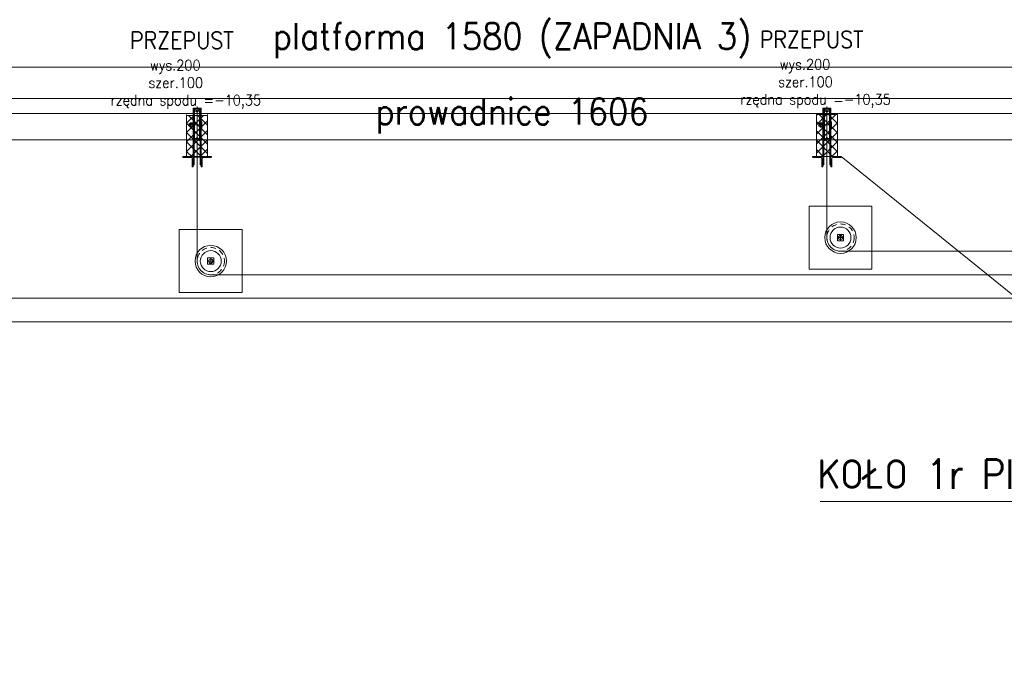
# Model space of a CAD drawing. Extents: x 14625 to 30785, y 7697 to 50667.
# Tile 22 of 42: x 16761 to 17230, y 8814 to 9121. Entities that reach past the tile are written whole.
import ezdxf

# ---------------------------------------------------------------- set-up
doc = ezdxf.new("R2010")
doc.units = 0
for name, pattern in [('ACAD_ISO10W100', [18, 12, -3, 0, -3]), ('CONTINOUS', [0]), ('HIDDEN', [0.375, 0.25, -0.125]), ('Hidden Line 2', [8.75, 5, -3.75])]:
    doc.linetypes.add(name, pattern=pattern)
for name, color, linetype, lineweight in [('a DMS sciana podnoszona', 230, 'Continuous', 13), ('a MECH przepusty', 210, 'CONTINOUS', 20), ('a MECHANIKA', 210, 'CONTINOUS', 18)]:
    doc.layers.add(name, color=color, linetype=linetype, lineweight=lineweight)
doc.layers.add('a MECH UWAGI', color=3, linetype='Continuous', plot=False)
doc.styles.get("Standard").update_dxf_attribs({"font": 'romans.shx', "width": 0.9})
doc.dimstyles.new('BSC_WYMIARY_ISO-25', dxfattribs={"dimtxt": 2.5, "dimasz": 2.5, "dimexe": 1.25, "dimexo": 0, "dimtad": 1, "dimtxsty": 'Standard', "dimcen": 2.5, "dimclrd": 256, "dimclre": 256, "dimclrt": 7, "dimadec": 0, "dimazin": 0, "dimtfac": 1, "dimtmove": 0, "dimatfit": 3, "dimfxl": 0, "dimlwd": -1, "dimlwe": -1, "dimarcsym": 0})

# ---------------------------------------------------------------- blocks, each defined once
blk = doc.blocks.new('*D1477')
at = {"layer": 'a MECHANIKA'}
for p, q in [((-790, -1328), (-790, -1315.24)), ((790, -1328), (790, -1315.24)), ((-777.5, -1321.49), (777.5, -1321.49))]:
    blk.add_line(p, q, dxfattribs=at)
at = {"layer": 'a MECHANIKA', "linetype": 'Continuous'}
for points in [[(-777.5, -1319.4), (-777.5, -1323.57), (-790, -1321.49)], [(777.5, -1319.4), (777.5, -1323.57), (790, -1321.49)]]:
    blk.add_solid(points, dxfattribs=at)
at = {"layer": 'Defpoints', "color": 0, "linetype": 'Continuous'}
for p in [(790, -1321.49), (-790, -1328), (790, -1328)]:
    blk.add_point(p, dxfattribs=at)
at = {"layer": 'a MECHANIKA', "color": 7, "linetype": 'Continuous', "insert": (0, -1308.84), "char_height": 12.5, "attachment_point": 5}
blk.add_mtext('platforma 1580 (ZAPADNIA 3)', dxfattribs=at)
blk = doc.blocks.new('*D1479')
at = {"layer": 'a MECHANIKA'}
for p, q in [((-803.15, -1313), (-803.15, -1362.4)), ((803.15, -1313), (803.15, -1362.4)), ((790.65, -1356.15), (-790.65, -1356.15))]:
    blk.add_line(p, q, dxfattribs=at)
at = {"layer": 'a MECHANIKA', "linetype": 'Continuous'}
for points in [[(-790.65, -1354.07), (-790.65, -1358.24), (-803.15, -1356.15)], [(790.65, -1354.07), (790.65, -1358.24), (803.15, -1356.15)]]:
    blk.add_solid(points, dxfattribs=at)
at = {"layer": 'Defpoints', "color": 0, "linetype": 'Continuous'}
for p in [(-803.15, -1313), (803.15, -1313), (-803.15, -1356.15)]:
    blk.add_point(p, dxfattribs=at)
at = {"layer": 'a MECHANIKA', "color": 7, "linetype": 'Continuous', "insert": (0, -1344.69), "char_height": 12.5, "attachment_point": 5}
blk.add_mtext('prowadnice 1606', dxfattribs=at)
blk = doc.blocks.new('przepust wys200 szer100')
at = {"layer": 'a MECH przepusty', "linetype": 'Continuous'}
h = blk.add_hatch(dxfattribs=at)
h.set_pattern_fill('ANSI37', color=256, angle=90)
h.set_pattern_definition([(135, (49369.275, -15980.5515), (-2.24506403, -2.24506403), []), (225, (49369.275, -15980.5515), (2.24506403, -2.24506403), [])])
h.paths.add_polyline_path([(5, 0), (5, 19.9), (-5, 19.9), (-5, 0)])
blk.add_lwpolyline([(5, 0), (5, 19.9), (-5, 19.9), (-5, 0)], close=True, dxfattribs=at)
at = {"layer": 'a MECH przepusty', "linetype": 'Continuous', "insert": (-44.97, 59.69), "char_height": 5, "attachment_point": 1}
blk.add_mtext_dynamic_manual_height_columns('{\\H1.6x;\\W2.3729; \\W0.9;PRZEPUST\\P\\H0.625x;\\W6.5609; }wys.200\\P{\\W6.3466; }szer.100\\P{\\W1.07517; }rzędna spodu =-10,35', width=91.1089, gutter_width=1, heights=[0], dxfattribs=at)
blk = doc.blocks.new('przepusty poziom -3')
at = {"layer": 'a MECH przepusty', "linetype": 'Continuous'}
for p in [(815, 234.57), (1115, 235)]:
    blk.add_blockref('przepust wys200 szer100', p, dxfattribs=at)
blk = doc.blocks.new('kolo napedu sciany podnoszonej PION na RZUT')
for p, q in [((7.5, 1.2), (22.5, 1.2)), ((14.4, 3.6), (14.55, 3.75)), ((14.4, 3.6), (15.6, 3.6)), ((14.4, 3.6), (14.4, 3.25)), ((14.52, 3.72), (14.52, 3.25)), ((14.55, 3.75), (15.45, 3.75)), ((15.6, 3.6), (15.45, 3.75)), ((15.48, 3.72), (15.48, 3.25)), ((15.6, 3.6), (15.6, 3.25)), ((7.5, -1.2), (22.5, -1.2))]:
    blk.add_line(p, q)
at = {"linetype": 'ACAD_ISO10W100', "lineweight": 9, "ltscale": 0.5}
blk.add_line((7.5, 0), (22.5, 0), dxfattribs=at)
for points in [[(-0.5, 3.05), (-0.5, 6.5, -0.414214), (-0.15, 6.85), (0, 6.85), (0, 1.85), (-5, 1.85), (-5, 2, -0.414214), (-4.65, 2.35), (-1.2, 2.35, 0.414214)], [(-0.5, -3.05), (-0.5, -6.5, 0.414214), (-0.15, -6.85), (0, -6.85), (0, -1.85), (-5, -1.85), (-5, -2, 0.414214), (-4.65, -2.35), (-1.2, -2.35, -0.414214)]]:
    blk.add_lwpolyline(points, format="xyb", close=True)
at = {"linetype": 'HIDDEN', "ltscale": 0.5}
for points in [[(0, 5), (20, 5)], [(0, -5), (20, -5)]]:
    blk.add_lwpolyline(points, dxfattribs=at)
for points in [[(23, 1.85), (23, 1.45), (-4, 1.45), (-4, 1.85)], [(13.8, 2.05), (13.8, 1.85), (16.2, 1.85), (16.2, 2.05)], [(22.6, 1.45), (23, 1.45), (23, -1.45), (22.6, -1.45)], [(23, -1.85), (23, -1.45), (-4, -1.45), (-4, -1.85)], [(13.5, -2.25), (13.5, -1.85), (16.5, -1.85), (16.5, -2.25)]]:
    blk.add_lwpolyline(points, close=True)
for points in [[(0, 1.85), (0, -1.85)], [(7.5, 0.79), (7.5, 1.2)], [(14, 1.2), (14, 1.45), (13.7, 1.45), (13.7, 1.2)], [(13.96, 3.13), (14.17, 3.25)], [(13.96, 2.17), (14.17, 2.05)], [(16.04, 3.13), (15.83, 3.25)], [(16.04, 2.17), (15.83, 2.05)], [(16, 1.2), (16, 1.45), (16.3, 1.45), (16.3, 1.2)], [(22.5, 0.79), (22.5, 1.2)], [(7.5, -1.2), (7.5, -0.79)], [(14, -1.2), (14, -1.45), (13.7, -1.45), (13.7, -1.2)], [(16, -1.2), (16, -1.45), (16.3, -1.45), (16.3, -1.2)], [(22.5, -1.2), (22.5, -0.79)]]:
    blk.add_lwpolyline(points)
for points in [[(7.5, -0.79), (8.63, -0.32, 0.668179), (8.63, 0.32), (7.5, 0.79)], [(22.5, -0.79), (21.37, -0.32, -0.668179), (21.37, 0.32), (22.5, 0.79)]]:
    blk.add_lwpolyline(points, format="xyb")
at = {"linetype": 'ACAD_ISO10W100', "lineweight": 9, "ltscale": 0.5}
for points in [[(8.5, 1.4), (8.5, -1.4)], [(15, 3.75), (15, -2.25)], [(21.5, 1.4), (21.5, -1.4)]]:
    blk.add_lwpolyline(points, dxfattribs=at)
at = {"extrusion": (1, 6.12323e-17, 0)}
for elevation in [13.96, 14.48, 15.52, 16.04]:
    blk.add_lwpolyline([(3.13, 0), (2.17, 0)], dxfattribs=dict(at, elevation=elevation))
at = {"extrusion": (6.12323e-17, -1, 0)}
for elevation in [-3.25, -2.05]:
    blk.add_lwpolyline([(15.83, 0), (14.17, 0)], dxfattribs=dict(at, elevation=elevation))
for centre, radius, start, end in [((14.22, 2.75), 0.46, 55.5615, 115.5615), ((14.22, 2.55), 0.46, 244.4385, 304.4385), ((15, 1.49), 1.72, 72.383, 107.617), ((15, 3.81), 1.72, 252.383, 287.617), ((15.78, 2.75), 0.46, 64.4385, 124.4385), ((15.78, 2.55), 0.46, 235.5615, 295.5615)]:
    blk.add_arc(centre, radius, start, end)
blk = doc.blocks.new('kolo napedu sciany podnoszonej POZIOME na RZUT')
for points in [[(-15, -15), (15, -15), (15, 15), (-15, 15)], [(-1.5, 1.5), (-1.5, -1.5), (1.5, -1.5), (1.5, 1.5)]]:
    blk.add_lwpolyline(points, close=True)
at = {"linetype": 'ACAD_ISO10W100', "lineweight": 9, "ltscale": 0.5}
for points in [[(1.25, 0), (-1.25, 0)], [(0, -1.25), (0, 1.25)]]:
    blk.add_lwpolyline(points, dxfattribs=at)
for radius in [7.5, 5, 1]:
    blk.add_circle((0, 0), radius)
at = {"linetype": 'Hidden Line 2', "lineweight": 5, "ltscale": 0.5}
blk.add_circle((0, 0), 6.5, dxfattribs=at)
blk = doc.blocks.new('MECH sciana podnoszona - poziom -3 RZUT')
at = {"layer": 'a DMS sciana podnoszona', "linetype": 'Continuous'}
blk.add_lwpolyline([(154.02, 255.51), (1775.98, 255.51), (1775.98, 262.51), (154.02, 262.51)], close=True, dxfattribs=at)
for points in [[(1948.5, 156.25), (221.5, 156.25, -0.414214), (215, 162.75), (215, 258.78)], [(1948.5, 167.45), (521.5, 167.45, -0.414214), (515, 173.95), (515, 258.78)], [(1948.5, 178.65), (821.5, 178.65, -0.414214), (815, 185.15), (815, 258.78)], [(1948.5, 189.85), (1121.5, 189.85, -0.414214), (1115, 196.35), (1115, 258.78)]]:
    blk.add_lwpolyline(points, format="xyb", dxfattribs=at)
blk.add_lwpolyline([(1121.85, 235), (1325.39, 70.78), (1111.78, 70.78)], dxfattribs=at)
at = {"layer": 'a DMS sciana podnoszona', "rotation": 90}
for p in [(815, 235), (1115, 235)]:
    blk.add_blockref('kolo napedu sciany podnoszonej PION na RZUT', p, dxfattribs=at)
at = {"layer": 'a DMS sciana podnoszona', "linetype": 'Continuous'}
for p in [(1121.5, 196.35), (821.5, 185.15)]:
    blk.add_blockref('kolo napedu sciany podnoszonej POZIOME na RZUT', p, dxfattribs=at)
at = {"layer": 'a DMS sciana podnoszona', "linetype": 'Continuous', "insert": (1110.51, 90.78), "char_height": 14, "attachment_point": 1}
blk.add_mtext_dynamic_manual_height_columns('KOŁO 1r PIONOWE', width=342.1789, gutter_width=1, heights=[0], dxfattribs=at)
blk = doc.blocks.new('napędy-podszybie-platforma')
at = {"layer": 'a MECHANIKA', "linetype": 'Continuous'}
for base, p1, p2, text, picture, middle in [((790, -1321.486), (-790, -1328), (790, -1328.005), 'platforma <> (ZAPADNIA 3)', '*D1477', (0, -1308.838)), ((-803.15, -1356.153), (803.15, -1313.004), (-803.15, -1313.004), 'prowadnice <>', '*D1479', (0, -1344.695))]:
    dim = blk.add_linear_dim(base=base, p1=p1, p2=p2, text=text, dimstyle='BSC_WYMIARY_ISO-25', override={"dimscale": 5, "dimdec": 0, "dimtmove": 1}, dxfattribs=at)
    dim.commit()
    dim.dimension.update_dxf_attribs({"geometry": picture, "text_midpoint": middle})

msp = doc.modelspace()

# ---------------------------------------------------------------- block references
at = {"layer": 'a MECH UWAGI', "linetype": 'Continuous'}
msp.add_blockref('napędy-podszybie-platforma', (16995.55, 10420.25), dxfattribs=at)

# ---------------------------------------------------------------- next in the draw order: block references
at = {"layer": 'a DMS sciana podnoszona', "linetype": 'Continuous'}
msp.add_blockref('MECH sciana podnoszona - poziom -3 RZUT', (16030.55, 8821.25), dxfattribs=at)
at = {"layer": 'a MECH przepusty', "linetype": 'Continuous'}
msp.add_blockref('przepusty poziom -3', (16030.55, 8821.25), dxfattribs=at)

doc.saveas('drawing.dxf')
